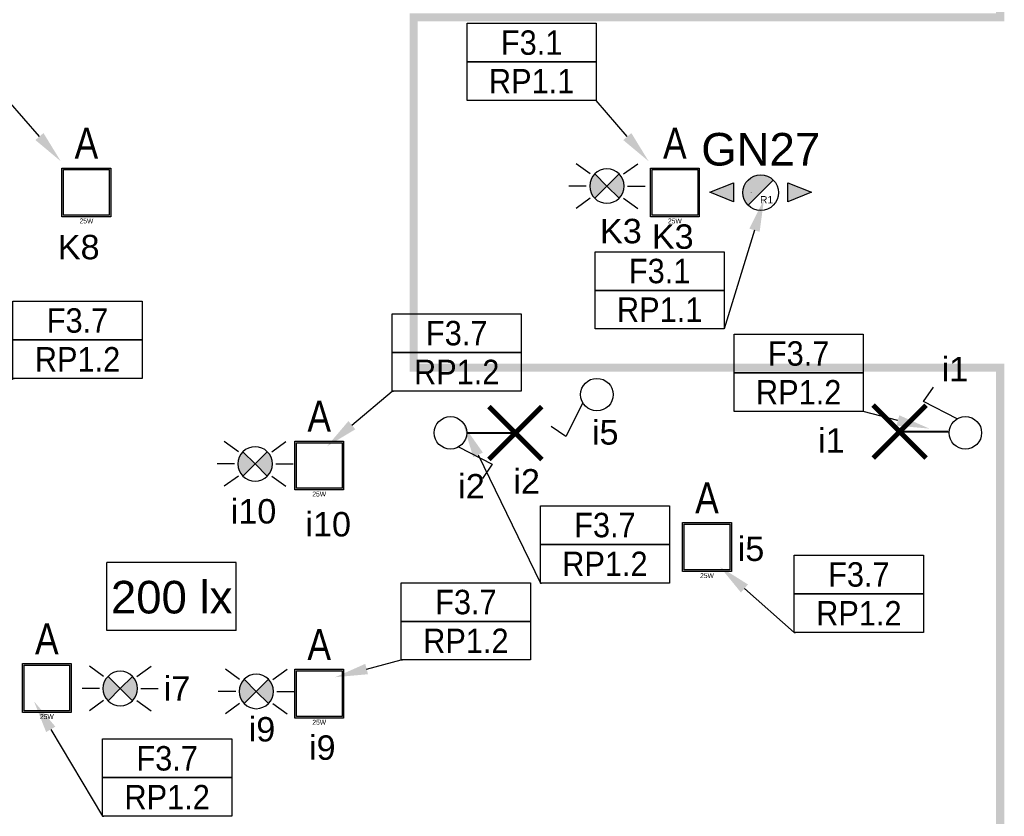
# Model space of a CAD drawing. Header units: millimetres. Extents: x 38270 to 48687, y 14738 to 20042.
# Tile 12 of 19: x 41309 to 41914, y 15128 to 15617. Entities that reach past the tile are written whole.
import ezdxf
from ezdxf import colors
from ezdxf.entities.mleader import LeaderData, LeaderLine
from ezdxf.enums import TextEntityAlignment as Align
from ezdxf.math import Vec2, Vec3

# ---------------------------------------------------------------- set-up
doc = ezdxf.new("R2010")
doc.units = ezdxf.units.MM
doc.linetypes.add('DASHED', pattern=[0.75, 0.5, -0.25])
for name, color, linetype in [('_IE_Adresy_Obwodów', 246, 'Continuous'), ('_IE_Czujki ruchu ośw', 170, 'Continuous'), ('_IE_Nateżenie oświetlenia AW', 94, 'Continuous'), ('_IE_Natężenia oświetlenia', 240, 'Continuous'), ('_IE_Oświetlenie podstawowe oprawy', 5, 'Continuous'), ('_IE_Strefy oddziaływania rozdzielnic elektrycznych', 240, 'Continuous'), ('_IE_Strefy sterowania ośw', 242, 'Continuous'), ('_IE_Strefy sterowania oświetleniem', 242, 'Continuous'), ('_IE_Łączniki_ośw_IP20', 5, 'Continuous'), ('AX - OPISY', 240, 'Continuous'), ('AX - OPRAWY  EWAKUACYJNE', 240, 'Continuous')]:
    doc.layers.add(name, color=color, linetype=linetype)
doc.layers.add('_IE_punkty oświetleniowe', color=170, linetype='Continuous', lineweight=40)
doc.layers.add('AX - ADRESACJA', color=240, linetype='Continuous', lineweight=5)
doc.styles.add('ARIAL', font='arial.ttf')
doc.styles.add('ARIAL 1.0', font='txt')
doc.styles.add('ML-LENA', font='ARIALN.TTF')
doc.styles.add('ROMANS', font='simplex.shx', dxfattribs={"width": 0.8})
doc.styles.get("Standard").update_dxf_attribs({"font": 'ARIAL.TTF'})

# ---------------------------------------------------------------- blocks, each defined once
blk = doc.blocks.new('Natężenie oświetlenia')
at = {"layer": '_IE_Natężenia oświetlenia', "color": 7, "linetype": 'Continuous'}
for p in [(-39.69, -20.91), (39.69, 20.91)]:
    blk.add_line(p, (-39.69, 20.91), dxfattribs=at)
at = {"layer": '_IE_Natężenia oświetlenia', "color": 7}
for q in [(39.69, 20.91), (-39.69, -20.91)]:
    blk.add_line((39.69, -20.91), q, dxfattribs=at)
at = {"layer": '_IE_Nateżenie oświetlenia AW', "style": 'ARIAL', "flags": 12}
blk.add_attdef('LUX', text='', height=20, dxfattribs=at).set_placement((0, 0), align=Align.MIDDLE)
blk = doc.blocks.new('*U5022')
at = {"layer": '_IE_Łączniki_ośw_IP20', "color": 170, "ltscale": 3}
for p, q in [((1418.02, 1520.84), (1438.71, 1510.36)), ((1438.71, 1510.36), (1432.72, 1501.38))]:
    blk.add_line(p, q, dxfattribs=at)
blk.add_circle((1413.07, 1529.5), 9.98, dxfattribs=at)
at = {"layer": '_IE_Strefy sterowania ośw', "style": 'ARIAL', "flags": 12}
blk.add_attdef('STREFAOŚW', text='', height=17, dxfattribs=at).set_placement((1503.25, 1537.3), align=Align.MIDDLE)
blk = doc.blocks.new('*U5024')
at = {"layer": '_IE_Łączniki_ośw_IP20', "color": 170, "ltscale": 3}
for p, q in [((1387.42, 1548.64), (1393.41, 1557.63)), ((1408.12, 1538.17), (1387.42, 1548.64))]:
    blk.add_line(p, q, dxfattribs=at)
blk.add_circle((1413.07, 1529.5), 9.98, dxfattribs=at)
at = {"layer": '_IE_Strefy sterowania ośw', "style": 'ARIAL', "flags": 12}
blk.add_attdef('STREFAOŚW', text='', height=17, dxfattribs=at).set_placement((1503.25, 1537.3), align=Align.MIDDLE)
blk = doc.blocks.new('*U5019')
at = {"layer": '_IE_Łączniki_ośw_IP20', "color": 170, "ltscale": 3}
for p, q in [((1404.4, 1524.55), (1393.93, 1503.86)), ((1393.93, 1503.86), (1384.94, 1509.84))]:
    blk.add_line(p, q, dxfattribs=at)
blk.add_circle((1413.07, 1529.5), 9.98, dxfattribs=at)
at = {"layer": '_IE_Strefy sterowania ośw', "style": 'ARIAL', "flags": 12}
blk.add_attdef('STREFAOŚW', text='', height=17, dxfattribs=at).set_placement((1503.25, 1537.3), align=Align.MIDDLE)
blk = doc.blocks.new('*U5042')
at = {"layer": '_IE_punkty oświetleniowe', "ltscale": 2}
blk.add_line((0, 0), (29.89, 0), dxfattribs=at)
at = {"layer": '_IE_punkty oświetleniowe', "ltscale": 2, "const_width": 3}
for points in [[(16.25, -16.25), (-16.25, 16.25)], [(16.25, 16.25), (-16.25, -16.25)]]:
    blk.add_lwpolyline(points, dxfattribs=at)
blk = doc.blocks.new('Czujka ruchu sufitowa')
at = {"layer": '_IE_Czujki ruchu ośw'}
for points in [[(3278.03, 380.43), (3285.51, 372.96), (3278.03, 365.48, -0.414214)], [(3292.98, 380.43), (3285.51, 372.96), (3292.98, 365.48, 0.414214)]]:
    blk.add_hatch(color=170, dxfattribs=at).paths.add_polyline_path(points)
at = {"layer": '_IE_Czujki ruchu ośw', "color": 170}
for p, q in [((3275.28, 380.38), (3266.59, 386.7)), ((3295.73, 380.38), (3304.42, 386.7)), ((3285.51, 372.96), (3278.03, 380.43)), ((3285.51, 372.96), (3292.98, 380.43)), ((3272.87, 372.96), (3262.13, 372.96)), ((3278.03, 365.48), (3285.51, 372.96)), ((3292.98, 365.48), (3285.51, 372.96)), ((3298.14, 372.96), (3308.89, 372.96)), ((3275.28, 365.53), (3266.59, 359.21)), ((3295.73, 365.53), (3304.42, 359.21))]:
    blk.add_line(p, q, dxfattribs=at)
for start, end in [(90, 270), (270, 90)]:
    blk.add_arc((3285.51, 372.96), 10.57, start, end, dxfattribs=at)
blk = doc.blocks.new('AX - GN27')
at = {"layer": 'AX - OPRAWY  EWAKUACYJNE', "color": 251, "style": 'ARIAL 1.0'}
blk.add_text('GN27', height=0.784, dxfattribs=at).set_placement((-1.5, -0.3))
blk = doc.blocks.new('GN27')
at = {"layer": 'AX - OPRAWY  EWAKUACYJNE'}
for points in [[(-62.5, 0.4), (-33.2, -11.2), (-33.2, 12.1)], [(15.5, 15.5, 0.668179), (-21.9, 0, 0.198912), (-15.5, -15.5)], [(33.2, 12), (62.5, 0.4), (33.2, -11.3)]]:
    blk.add_hatch(color=256, dxfattribs=at).paths.add_polyline_path(points)
for p, q in [((-62.5, 0.4), (-33.2, 12.1)), ((-33.2, 12.1), (-33.2, -11.2)), ((15.5, 15.5), (-15.5, -15.5)), ((-33.2, -11.2), (-62.5, 0.4)), ((33.2, 12), (62.5, 0.4)), ((33.2, -11.3), (33.2, 12)), ((62.5, 0.4), (33.2, -11.3))]:
    blk.add_line(p, q, dxfattribs=at)
blk.add_circle((0, 0), 21.9, dxfattribs=at)
at = {"layer": 'AX - OPRAWY  EWAKUACYJNE', "color": 2}
blk.add_blockref('AX - GN27', (-11.3, -0.1), dxfattribs=at)
at = {"layer": 'AX - ADRESACJA', "style": 'ROMANS', "width": 0.8, "flags": 4}
blk.add_attdef('AX_ADRES', text='', height=20, dxfattribs=at).set_placement((-1.6, -46.2), align=Align.MIDDLE)
at = {"layer": 'AX - OPRAWY  EWAKUACYJNE', "lineweight": 5, "style": 'ARIAL 1.0'}
blk.add_text('R1', height=9, dxfattribs=at).set_placement((7.2, -8.7), align=Align.MIDDLE)
at = {"layer": 'AX - OPRAWY  EWAKUACYJNE', "lineweight": 5, "style": 'ROMANS', "width": 0.8, "flags": 13}
blk.add_attdef('TYP', (-12.6, -0.8), '', height=0.2, dxfattribs=at)
blk = doc.blocks.new('F8R3B6Q8J0')
h = blk.add_hatch(color=0)
h.dxf.hatch_style = 1
h.paths.add_polyline_path([(-0.15, -0.15), (-0.15, 0.15), (0.15, 0.15), (0.15, -0.15)])
h.paths.add_polyline_path([(-0.14, -0.14), (-0.14, 0.14), (0.14, 0.14), (0.14, -0.14)], flags=16)
at = {"color": 0}
for p, q in [((-0.15, -0.15, 0.055), (-0.15, 0.15)), ((-0.15, 0.15), (0.15, 0.15, 0.055)), ((-0.14, -0.14), (-0.14, 0.14)), ((-0.14, 0.14), (0.14, 0.14)), ((0.14, 0.14), (0.14, -0.14)), ((0.15, 0.15, 0.055), (0.15, -0.15)), ((0.15, -0.15), (-0.15, -0.15, 0.055)), ((0.14, -0.14), (-0.14, -0.14))]:
    blk.add_line(p, q, dxfattribs=at)
at = {"color": 0, "style": 'ML-LENA'}
blk.add_attdef('SYMBOL', text='', height=0.19, dxfattribs=at).set_placement((0, 0.15, 244.664), align=Align.BOTTOM_CENTER)
blk.add_attdef('Atr3', text='', height=0.16, dxfattribs=at).set_placement((-0.175, 0, -3.3718), align=Align.MIDDLE_RIGHT)
blk.add_attdef('Atr1', text='', height=0.16, dxfattribs=at).set_placement((0.1742, 0, -3.3993), align=Align.MIDDLE_LEFT)
for tag, height, p in [('MOC', 0.03, (0, -0.16)), ('Atr2', 0.16, (0, -0.197, -3.3993))]:
    blk.add_attdef(tag, text='', height=height, dxfattribs=at).set_placement(p, align=Align.TOP_CENTER)
blk = doc.blocks.new('*U36493')
at = {"layer": '_IE_Adresy_Obwodów', "color": 7}
for points in [[(-792.5, 474.4), (0, 474.4), (0, 237.2), (-792.5, 237.2)], [(-792.5, 237.2), (0, 237.2), (0, 0), (-792.5, 0)]]:
    blk.add_lwpolyline(points, close=True, dxfattribs=at)
at = {"layer": '_IE_Adresy_Obwodów', "width": 0.9, "flags": 12}
for tag, p in [('ADRES', (-396.2, 355.8)), ('ROZDZ', (-396.2, 118.6))]:
    blk.add_attdef(tag, text='', height=150, dxfattribs=at).set_placement(p, align=Align.MIDDLE)
ml = blk.add_multileader_mtext('Standard')
ml.set_content(' ')
ml.set_leader_properties()
ml.build(insert=Vec2(0, 0))
ml.multileader.update_dxf_attribs({"arrow_head_size": 200})
ctx = ml.context
ctx.base_point, ctx.arrow_head_size, ctx.plane_origin = Vec3(-13.6, 0), 200, Vec3(553.5, 71.8)
ctx.text_align_type = 2
notes = []
notes.append((ctx, [(0, (1, 1, 0), (0, 0), (-1, 0), 8, [(0, [(321.9, -372.2), (0, 0)], 0, [])])]))
ctx.mtext.insert, ctx.mtext.alignment, ctx.mtext.flow_direction = Vec3(-10, 2), 3, 5
for ctx, leaders in notes:
    for number, flags, end, landing, length, lines in leaders:
        leader = LeaderData()
        leader.index, (leader.has_last_leader_line, leader.has_dogleg_vector, leader.attachment_direction) = number, flags
        leader.last_leader_point, leader.dogleg_vector, leader.dogleg_length = Vec3(end), Vec3(landing), length
        for number, points, colour, breaks in lines:
            line = LeaderLine()
            line.index, line.vertices, line.color, line.breaks = number, Vec3.list(points), colors.encode_raw_color(colour), breaks
            leader.lines.append(line)
        ctx.leaders.append(leader)
blk = doc.blocks.new('*U36495')
at = {"layer": '_IE_Adresy_Obwodów', "color": 7}
for points in [[(-792.5, 474.4), (0, 474.4), (0, 237.2), (-792.5, 237.2)], [(-792.5, 237.2), (0, 237.2), (0, 0), (-792.5, 0)]]:
    blk.add_lwpolyline(points, close=True, dxfattribs=at)
at = {"layer": '_IE_Adresy_Obwodów', "width": 0.9, "flags": 12}
for tag, p in [('ADRES', (-396.2, 355.8)), ('ROZDZ', (-396.2, 118.6))]:
    blk.add_attdef(tag, text='', height=150, dxfattribs=at).set_placement(p, align=Align.MIDDLE)
ml = blk.add_multileader_mtext('Standard')
ml.set_content(' ')
ml.set_leader_properties()
ml.build(insert=Vec2(0, 0))
ml.multileader.update_dxf_attribs({"arrow_head_size": 200})
ctx = ml.context
ctx.base_point, ctx.arrow_head_size, ctx.plane_origin = Vec3(-13.6, 0), 200, Vec3(553.5, 71.8)
ctx.text_align_type = 2
notes = []
notes.append((ctx, [(0, (1, 1, 0), (0, 0), (-1, 0), 8, [(0, [(244.8, 797.1), (0, 0)], 0, [])])]))
ctx.mtext.insert, ctx.mtext.alignment, ctx.mtext.flow_direction = Vec3(-10, 2), 3, 5
for ctx, leaders in notes:
    for number, flags, end, landing, length, lines in leaders:
        leader = LeaderData()
        leader.index, (leader.has_last_leader_line, leader.has_dogleg_vector, leader.attachment_direction) = number, flags
        leader.last_leader_point, leader.dogleg_vector, leader.dogleg_length = Vec3(end), Vec3(landing), length
        for number, points, colour, breaks in lines:
            line = LeaderLine()
            line.index, line.vertices, line.color, line.breaks = number, Vec3.list(points), colors.encode_raw_color(colour), breaks
            leader.lines.append(line)
        ctx.leaders.append(leader)
blk = doc.blocks.new('*U36677')
at = {"layer": '_IE_Adresy_Obwodów', "color": 7}
for points in [[(-792.5, 474.4), (0, 474.4), (0, 237.2), (-792.5, 237.2)], [(-792.5, 237.2), (0, 237.2), (0, 0), (-792.5, 0)]]:
    blk.add_lwpolyline(points, close=True, dxfattribs=at)
at = {"layer": '_IE_Adresy_Obwodów', "width": 0.9, "flags": 12}
for tag, p in [('ADRES', (-396.2, 355.8)), ('ROZDZ', (-396.2, 118.6))]:
    blk.add_attdef(tag, text='', height=150, dxfattribs=at).set_placement(p, align=Align.MIDDLE)
ml = blk.add_multileader_mtext('Standard')
ml.set_content(' ')
ml.set_leader_properties()
ml.build(insert=Vec2(0, 0))
ml.multileader.update_dxf_attribs({"arrow_head_size": 200})
ctx = ml.context
ctx.base_point, ctx.arrow_head_size, ctx.plane_origin = Vec3(-13.6, 0), 200, Vec3(553.5, 71.8)
ctx.text_align_type = 2
notes = []
notes.append((ctx, [(0, (1, 1, 0), (0, 0), (-1, 0), 8, [(0, [(406.6, -105.8), (0, 0)], 0, [])])]))
ctx.mtext.insert, ctx.mtext.alignment, ctx.mtext.flow_direction = Vec3(-10, 2), 3, 5
for ctx, leaders in notes:
    for number, flags, end, landing, length, lines in leaders:
        leader = LeaderData()
        leader.index, (leader.has_last_leader_line, leader.has_dogleg_vector, leader.attachment_direction) = number, flags
        leader.last_leader_point, leader.dogleg_vector, leader.dogleg_length = Vec3(end), Vec3(landing), length
        for number, points, colour, breaks in lines:
            line = LeaderLine()
            line.index, line.vertices, line.color, line.breaks = number, Vec3.list(points), colors.encode_raw_color(colour), breaks
            leader.lines.append(line)
        ctx.leaders.append(leader)
blk = doc.blocks.new('*U36685')
at = {"layer": '_IE_Adresy_Obwodów', "color": 7}
for points in [[(-792.5, 474.4), (0, 474.4), (0, 237.2), (-792.5, 237.2)], [(-792.5, 237.2), (0, 237.2), (0, 0), (-792.5, 0)]]:
    blk.add_lwpolyline(points, close=True, dxfattribs=at)
at = {"layer": '_IE_Adresy_Obwodów', "width": 0.9, "flags": 12}
for tag, p in [('ADRES', (-396.2, 355.8)), ('ROZDZ', (-396.2, 118.6))]:
    blk.add_attdef(tag, text='', height=150, dxfattribs=at).set_placement(p, align=Align.MIDDLE)
ml = blk.add_multileader_mtext('Standard')
ml.set_content(' ')
ml.set_leader_properties()
ml.build(insert=Vec2(0, 0))
ml.multileader.update_dxf_attribs({"arrow_head_size": 200})
ctx = ml.context
ctx.base_point, ctx.arrow_head_size, ctx.plane_origin = Vec3(-784.5, 0), 200, Vec3(-1345.9, 71.8)
notes = []
notes.append((ctx, [(0, (1, 1, 0), (-792.5, 0), (1, 0), 8, [(0, [(-1248.4, 402), (-792.5, 0)], 0, [])])]))
ctx.mtext.insert, ctx.mtext.flow_direction = Vec3(-782.5, 2), 5
for ctx, leaders in notes:
    for number, flags, end, landing, length, lines in leaders:
        leader = LeaderData()
        leader.index, (leader.has_last_leader_line, leader.has_dogleg_vector, leader.attachment_direction) = number, flags
        leader.last_leader_point, leader.dogleg_vector, leader.dogleg_length = Vec3(end), Vec3(landing), length
        for number, points, colour, breaks in lines:
            line = LeaderLine()
            line.index, line.vertices, line.color, line.breaks = number, Vec3.list(points), colors.encode_raw_color(colour), breaks
            leader.lines.append(line)
        ctx.leaders.append(leader)
blk = doc.blocks.new('*U36691')
at = {"layer": '_IE_Adresy_Obwodów', "color": 7}
for points in [[(-792.5, 474.4), (0, 474.4), (0, 237.2), (-792.5, 237.2)], [(-792.5, 237.2), (0, 237.2), (0, 0), (-792.5, 0)]]:
    blk.add_lwpolyline(points, close=True, dxfattribs=at)
at = {"layer": '_IE_Adresy_Obwodów', "width": 0.9, "flags": 12}
for tag, p in [('ADRES', (-396.2, 355.8)), ('ROZDZ', (-396.2, 118.6))]:
    blk.add_attdef(tag, text='', height=150, dxfattribs=at).set_placement(p, align=Align.MIDDLE)
ml = blk.add_multileader_mtext('Standard')
ml.set_content(' ')
ml.set_leader_properties()
ml.build(insert=Vec2(0, 0))
ml.multileader.update_dxf_attribs({"arrow_head_size": 200})
ctx = ml.context
ctx.base_point, ctx.arrow_head_size, ctx.plane_origin = Vec3(-784.5, 0), 200, Vec3(-1345.9, 71.8)
notes = []
notes.append((ctx, [(0, (1, 1, 0), (-792.5, 0), (1, 0), 8, [(0, [(-1262.5, 966.3), (-792.5, 0)], 0, [])])]))
ctx.mtext.insert, ctx.mtext.flow_direction = Vec3(-782.5, 2), 5
for ctx, leaders in notes:
    for number, flags, end, landing, length, lines in leaders:
        leader = LeaderData()
        leader.index, (leader.has_last_leader_line, leader.has_dogleg_vector, leader.attachment_direction) = number, flags
        leader.last_leader_point, leader.dogleg_vector, leader.dogleg_length = Vec3(end), Vec3(landing), length
        for number, points, colour, breaks in lines:
            line = LeaderLine()
            line.index, line.vertices, line.color, line.breaks = number, Vec3.list(points), colors.encode_raw_color(colour), breaks
            leader.lines.append(line)
        ctx.leaders.append(leader)
blk = doc.blocks.new('*U36694')
at = {"layer": '_IE_Adresy_Obwodów', "color": 7}
for points in [[(-792.5, 474.4), (0, 474.4), (0, 237.2), (-792.5, 237.2)], [(-792.5, 237.2), (0, 237.2), (0, 0), (-792.5, 0)]]:
    blk.add_lwpolyline(points, close=True, dxfattribs=at)
at = {"layer": '_IE_Adresy_Obwodów', "width": 0.9, "flags": 12}
for tag, p in [('ADRES', (-396.2, 355.8)), ('ROZDZ', (-396.2, 118.6))]:
    blk.add_attdef(tag, text='', height=150, dxfattribs=at).set_placement(p, align=Align.MIDDLE)
ml = blk.add_multileader_mtext('Standard')
ml.set_content(' ')
ml.set_leader_properties()
ml.build(insert=Vec2(0, 0))
ml.multileader.update_dxf_attribs({"arrow_head_size": 200})
ctx = ml.context
ctx.base_point, ctx.arrow_head_size, ctx.plane_origin = Vec3(-784.5, 0), 200, Vec3(-1345.9, 71.8)
notes = []
notes.append((ctx, [(0, (1, 1, 0), (-792.5, 0), (1, 0), 8, [(0, [(-1192, -338.5), (-792.5, 0)], 0, [])])]))
ctx.mtext.insert, ctx.mtext.flow_direction = Vec3(-782.5, 2), 5
for ctx, leaders in notes:
    for number, flags, end, landing, length, lines in leaders:
        leader = LeaderData()
        leader.index, (leader.has_last_leader_line, leader.has_dogleg_vector, leader.attachment_direction) = number, flags
        leader.last_leader_point, leader.dogleg_vector, leader.dogleg_length = Vec3(end), Vec3(landing), length
        for number, points, colour, breaks in lines:
            line = LeaderLine()
            line.index, line.vertices, line.color, line.breaks = number, Vec3.list(points), colors.encode_raw_color(colour), breaks
            leader.lines.append(line)
        ctx.leaders.append(leader)
blk = doc.blocks.new('*U36697')
at = {"layer": '_IE_Adresy_Obwodów', "color": 7}
for points in [[(-792.5, 474.4), (0, 474.4), (0, 237.2), (-792.5, 237.2)], [(-792.5, 237.2), (0, 237.2), (0, 0), (-792.5, 0)]]:
    blk.add_lwpolyline(points, close=True, dxfattribs=at)
at = {"layer": '_IE_Adresy_Obwodów', "width": 0.9, "flags": 12}
for tag, p in [('ADRES', (-396.2, 355.8)), ('ROZDZ', (-396.2, 118.6))]:
    blk.add_attdef(tag, text='', height=150, dxfattribs=at).set_placement(p, align=Align.MIDDLE)
ml = blk.add_multileader_mtext('Standard')
ml.set_content(' ')
ml.set_leader_properties()
ml.build(insert=Vec2(0, 0))
ml.multileader.update_dxf_attribs({"arrow_head_size": 200})
ctx = ml.context
ctx.base_point, ctx.arrow_head_size, ctx.plane_origin = Vec3(-784.5, 0), 200, Vec3(-1345.9, 71.8)
notes = []
notes.append((ctx, [(0, (1, 1, 0), (-792.5, 0), (1, 0), 8, [(0, [(-1199, -105.8), (-792.5, 0)], 0, [])])]))
ctx.mtext.insert, ctx.mtext.flow_direction = Vec3(-782.5, 2), 5
for ctx, leaders in notes:
    for number, flags, end, landing, length, lines in leaders:
        leader = LeaderData()
        leader.index, (leader.has_last_leader_line, leader.has_dogleg_vector, leader.attachment_direction) = number, flags
        leader.last_leader_point, leader.dogleg_vector, leader.dogleg_length = Vec3(end), Vec3(landing), length
        for number, points, colour, breaks in lines:
            line = LeaderLine()
            line.index, line.vertices, line.color, line.breaks = number, Vec3.list(points), colors.encode_raw_color(colour), breaks
            leader.lines.append(line)
        ctx.leaders.append(leader)
blk = doc.blocks.new('*U36699')
at = {"layer": '_IE_Adresy_Obwodów', "color": 7}
for points in [[(-792.5, 474.4), (0, 474.4), (0, 237.2), (-792.5, 237.2)], [(-792.5, 237.2), (0, 237.2), (0, 0), (-792.5, 0)]]:
    blk.add_lwpolyline(points, close=True, dxfattribs=at)
at = {"layer": '_IE_Adresy_Obwodów', "width": 0.9, "flags": 12}
for tag, p in [('ADRES', (-396.2, 355.8)), ('ROZDZ', (-396.2, 118.6))]:
    blk.add_attdef(tag, text='', height=150, dxfattribs=at).set_placement(p, align=Align.MIDDLE)
ml = blk.add_multileader_mtext('Standard')
ml.set_content(' ')
ml.set_leader_properties()
ml.build(insert=Vec2(0, 0))
ml.multileader.update_dxf_attribs({"arrow_head_size": 200})
ctx = ml.context
ctx.base_point, ctx.arrow_head_size, ctx.plane_origin = Vec3(-784.5, 0), 200, Vec3(-1345.9, 71.8)
notes = []
notes.append((ctx, [(0, (1, 1, 0), (-792.5, 0), (1, 0), 8, [(0, [(-1248.4, -366.8), (-792.5, 0)], 0, [])])]))
ctx.mtext.insert, ctx.mtext.flow_direction = Vec3(-782.5, 2), 5
for ctx, leaders in notes:
    for number, flags, end, landing, length, lines in leaders:
        leader = LeaderData()
        leader.index, (leader.has_last_leader_line, leader.has_dogleg_vector, leader.attachment_direction) = number, flags
        leader.last_leader_point, leader.dogleg_vector, leader.dogleg_length = Vec3(end), Vec3(landing), length
        for number, points, colour, breaks in lines:
            line = LeaderLine()
            line.index, line.vertices, line.color, line.breaks = number, Vec3.list(points), colors.encode_raw_color(colour), breaks
            leader.lines.append(line)
        ctx.leaders.append(leader)
blk = doc.blocks.new('*U36702')
at = {"layer": '_IE_Adresy_Obwodów', "color": 7}
for points in [[(-792.5, 474.4), (0, 474.4), (0, 237.2), (-792.5, 237.2)], [(-792.5, 237.2), (0, 237.2), (0, 0), (-792.5, 0)]]:
    blk.add_lwpolyline(points, close=True, dxfattribs=at)
at = {"layer": '_IE_Adresy_Obwodów', "width": 0.9, "flags": 12}
for tag, p in [('ADRES', (-396.2, 355.8)), ('ROZDZ', (-396.2, 118.6))]:
    blk.add_attdef(tag, text='', height=150, dxfattribs=at).set_placement(p, align=Align.MIDDLE)
ml = blk.add_multileader_mtext('Standard')
ml.set_content(' ')
ml.set_leader_properties()
ml.build(insert=Vec2(0, 0))
ml.multileader.update_dxf_attribs({"arrow_head_size": 200})
ctx = ml.context
ctx.base_point, ctx.arrow_head_size, ctx.plane_origin = Vec3(-784.5, 0), 200, Vec3(-1345.9, 71.8)
notes = []
notes.append((ctx, [(0, (1, 1, 0), (-792.5, 0), (1, 0), 8, [(0, [(-1213.1, 705.3), (-792.5, 0)], 0, [])])]))
ctx.mtext.insert, ctx.mtext.flow_direction = Vec3(-782.5, 2), 5
for ctx, leaders in notes:
    for number, flags, end, landing, length, lines in leaders:
        leader = LeaderData()
        leader.index, (leader.has_last_leader_line, leader.has_dogleg_vector, leader.attachment_direction) = number, flags
        leader.last_leader_point, leader.dogleg_vector, leader.dogleg_length = Vec3(end), Vec3(landing), length
        for number, points, colour, breaks in lines:
            line = LeaderLine()
            line.index, line.vertices, line.color, line.breaks = number, Vec3.list(points), colors.encode_raw_color(colour), breaks
            leader.lines.append(line)
        ctx.leaders.append(leader)

msp = doc.modelspace()

# ---------------------------------------------------------------- linework, layer by layer
at = {"layer": '_IE_Strefy oddziaływania rozdzielnic elektrycznych', "linetype": 'DASHED', "ltscale": 10}
msp.add_lwpolyline([(41911.3, 14740.81, 5, 5, 0), (41911.3, 15403.81, 5, 5, 0), (41551.3, 15403.81, 5, 5, 0), (41551.3, 15618.81, 5, 5, 0), (41911.3, 15618.81, 5, 5, 0), (41911.3, 16263.81, 5, 5, 0)], format="xyseb", dxfattribs=at)

# ---------------------------------------------------------------- block references
at = {"layer": '_IE_Adresy_Obwodów', "xscale": 0.1, "yscale": 0.1, "zscale": 0.1}
for name, p, values in [('*U36493', (41302.44, 15567.7), {'ADRES': 'F3.1', 'ROZDZ': 'RP1.2'}), ('*U36493', (41663.28, 15567.7), {'ADRES': 'F3.1', 'ROZDZ': 'RP1.1'}), ('*U36495', (41741.86, 15427.51), {'ADRES': 'F3.1', 'ROZDZ': 'RP1.1'}), ('*U36699', (41384.54, 15397.15), {'ADRES': 'F3.7', 'ROZDZ': 'RP1.2'}), ('*U36694', (41617.29, 15389.39), {'ADRES': 'F3.7', 'ROZDZ': 'RP1.2'}), ('*U36677', (41827.18, 15376.92), {'ADRES': 'F3.7', 'ROZDZ': 'RP1.2'}), ('*U36691', (41708.27, 15271.6), {'ADRES': 'F3.7', 'ROZDZ': 'RP1.2'}), ('*U36685', (41864.14, 15241.28), {'ADRES': 'F3.7', 'ROZDZ': 'RP1.2'}), ('*U36697', (41622.93, 15224.35), {'ADRES': 'F3.7', 'ROZDZ': 'RP1.2'}), ('*U36702', (41439.55, 15128.43), {'ADRES': 'F3.7', 'ROZDZ': 'RP1.2'})]:
    msp.add_blockref(name, p, dxfattribs=at).add_auto_attribs(values)
at = {"layer": '_IE_Czujki ruchu ośw'}
for p in [(38384.37, 15142.26, 250), (38168.45, 14971.73), (38085.61, 14833.89), (38169.15, 14832.08)]:
    msp.add_blockref('Czujka ruchu sufitowa', p, dxfattribs=at)
at = {"layer": '_IE_Natężenia oświetlenia'}
ref = msp.add_blockref('Natężenie oświetlenia', (41402.7, 15263.31), dxfattribs=at)
ref.add_attrib('LUX', '200 lx', dxfattribs={"height": 20, "style": 'ARIAL'}).set_placement((41402.7, 15263.31), align=Align.MIDDLE)
at = {"layer": '_IE_Oświetlenie podstawowe oprawy', "xscale": 100, "yscale": 100, "zscale": 100}
for p in [(41350.39, 15511.31, 250), (41711.58, 15511.31, 250), (41493.28, 15343.72, 250), (41731.3, 15293.64, 250), (41326.1, 15207.11, 250), (41493.28, 15203.64, 250)]:
    msp.add_blockref('F8R3B6Q8J0', p, dxfattribs=at).add_auto_attribs({'SYMBOL': 'A', 'MOC': '25W'})
at = {"layer": '_IE_punkty oświetleniowe', "rotation": 180}
msp.add_blockref('*U5042', (41613.7, 15363.64), dxfattribs=at)
at = {"layer": '_IE_punkty oświetleniowe'}
msp.add_blockref('*U5042', (41849.55, 15364.53), dxfattribs=at)
at = {"layer": '_IE_Łączniki_ośw_IP20'}
for name, p in [('*U5019', (40250.65, 13857.73)), ('*U5024', (40476.84, 13834.27)), ('*U5022', (40160.77, 13834.27))]:
    msp.add_blockref(name, p, dxfattribs=at)
at = {"layer": 'AX - OPRAWY  EWAKUACYJNE', "xscale": 0.5, "yscale": 0.5, "zscale": 0.5}
msp.add_blockref('GN27', (41764.27, 15511.19, 250), dxfattribs=at)

# ---------------------------------------------------------------- texts
at = {"layer": '_IE_Strefy sterowania oświetleniem', "char_height": 15, "attachment_point": 1, "style": 'ARIAL'}
for s, insert in [('K3', (41665.63, 15495.11)), ('K3', (41697.46, 15491.72)), ('K8', (41332.84, 15485.29)), ('i1', (41875.31, 15410.39)), ('i5', (41660.69, 15371.55)), ('i1', (41799.54, 15366.58)), ('i2', (41578.59, 15338.48)), ('i2', (41612.47, 15341.51)), ('i10', (41438.97, 15323.12)), ('i10', (41484.81, 15315.18)), ('i5', (41750.18, 15300.13)), ('i7', (41397.85, 15214.32)), ('i9', (41449.99, 15189.33)), ('i9', (41487.01, 15178.09))]:
    msp.add_mtext_dynamic_manual_height_columns(s, width=145.0252, gutter_width=12.5, heights=[0], dxfattribs=dict(at, insert=insert))
at = {"layer": 'AX - OPISY', "style": 'ARIAL 1.0'}
msp.add_text('GN27', height=20, dxfattribs=at).set_placement((41764.27, 15537.83, 250), align=Align.MIDDLE)

doc.saveas('drawing.dxf')
